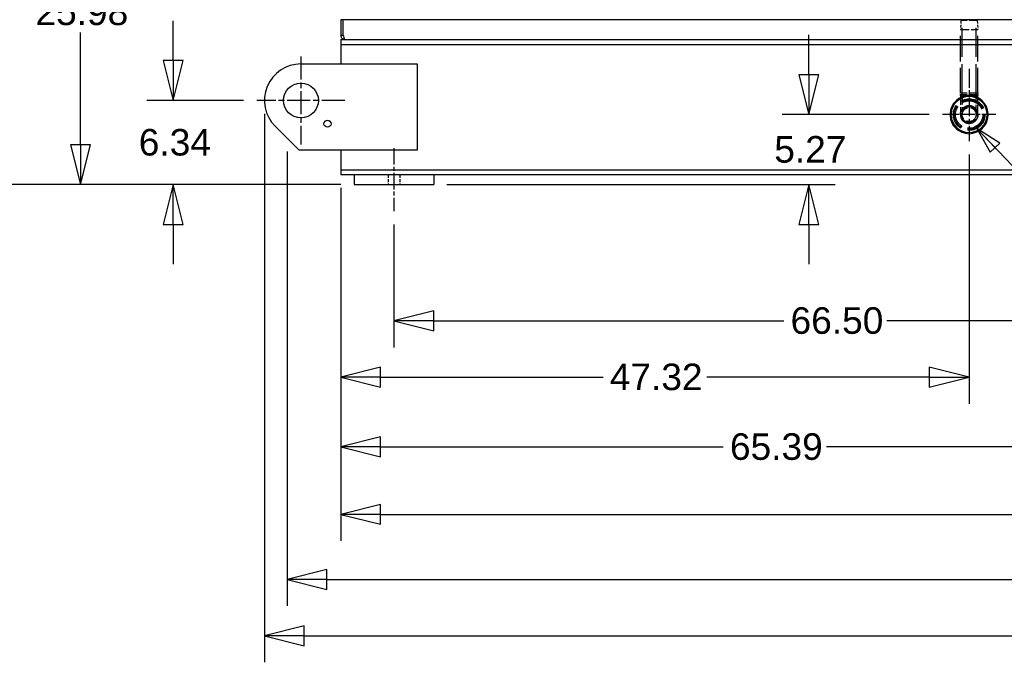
# Paper-space layout 'SHEET_1' of a CAD drawing. Header units: inches. Extents: x 4 to 540, y 12 to 340.
# Tile 35 of 118: x 177 to 251, y 67 to 115. Entities that reach past the tile are written whole.
import ezdxf

# ---------------------------------------------------------------- set-up
doc = ezdxf.new("R2010")
doc.units = ezdxf.units.IN
doc.header["$LTSCALE"] = 16
doc.header["$MEASUREMENT"] = 0
doc.linetypes.add('CHAIN', pattern=[0.7087, 0.4724, -0.0591, 0.1181, -0.0591])
doc.linetypes.add('DASHED', pattern=[0.2067, 0.1654, -0.0413])
doc.layers.get('0').update_dxf_attribs({"lineweight": 25})
doc.layers.get('DEFPOINTS').update_dxf_attribs({"lineweight": 25})
for name, color, linetype, lineweight in [('CENTER', 7, 'CHAIN', 25), ('Center Mark(ANSI)', 7, 'Continuous', 25), ('DIMEN', 7, 'Continuous', 25), ('HIDDEN', 7, 'DASHED', 25)]:
    doc.layers.add(name, color=color, linetype=linetype, lineweight=lineweight)
doc.styles.get("Standard").update_dxf_attribs({"font": 'arial.ttf'})
doc.dimstyles.new('DEFAULT-ANSI', dxfattribs={"dimscale": 16, "dimtxt": 0.125, "dimasz": 0.1875, "dimexe": 0.125, "dimexo": 0.0625, "dimgap": 0.031496, "dimtad": 0, "dimtih": 1, "dimtoh": 1, "dimrnd": 1e-08, "dimzin": 4, "dimdsep": 46, "dimtxsty": 'Standard', "dimblk": 'Filled-1', "dimcen": 0.09, "dimdle": 0.393701, "dimclrd": 256, "dimclre": 256, "dimclrt": 256, "dimadec": 0, "dimazin": 1, "dimtfac": 1.504, "dimtofl": 0, "dimtmove": 0, "dimatfit": 3, "dimldrblk": 'Filled-1', "dimfxl": 1, "dimtolj": 1, "dimtzin": 4, "dimlwd": 25, "dimlwe": 25, "dimarcsym": 0})
doc.dimstyles.new('DEFAULT-ANSI$7', dxfattribs={"dimscale": 16, "dimtxt": 0.125, "dimasz": 0.125, "dimexe": 0.125, "dimexo": 0.0625, "dimgap": 0.031496, "dimtad": 0, "dimtih": 1, "dimtoh": 1, "dimrnd": 1e-08, "dimzin": 4, "dimdsep": 46, "dimtxsty": 'Standard', "dimblk": 'Filled-1', "dimcen": 0.09, "dimdle": 0.393701, "dimclrd": 256, "dimclre": 256, "dimclrt": 256, "dimadec": 0, "dimazin": 1, "dimtfac": 1.504, "dimtofl": 0, "dimtmove": 0, "dimatfit": 3, "dimldrblk": 'Filled-1', "dimfxl": 1, "dimtolj": 1, "dimtzin": 4, "dimlwd": 25, "dimlwe": 25, "dimarcsym": 0})

# ---------------------------------------------------------------- blocks, each defined once
blk = doc.blocks.new('Filled-1')
at = {"color": 0}
for p, q in [((0, 0), (-1, 0.25)), ((-1, 0.25), (-1, -0.25)), ((-1, 0), (0, 0)), ((-1, -0.25), (0, 0))]:
    blk.add_line(p, q, dxfattribs=at)
at = {"color": 0, "flags": 128}
blk.add_lwpolyline([(-1, -0.25), (0, 0), (-1, 0.25), (-1, -0.25)], dxfattribs=at)
at = {"color": 0}
blk.add_solid([(-1, -0.25), (0, 0), (-1, 0.25), (-1, -0.25)], dxfattribs=at)
blk = doc.blocks.new('*D28')
at = {"layer": 'DEFPOINTS', "color": 0, "linetype": 'Continuous'}
for p in [(188.647, 109.304), (194.946, 109.304), (202.262, 102.969)]:
    blk.add_point(p, dxfattribs=at)
at = {"layer": 'DIMEN', "linetype": 'Continuous', "lineweight": 25}
for p, q in [((188.647, 112.304), (188.647, 115.304)), ((193.946, 109.304), (186.647, 109.304)), ((201.262, 102.969), (186.647, 102.969)), ((188.647, 99.969), (188.647, 96.969))]:
    blk.add_line(p, q, dxfattribs=at)
at = {"layer": 'DIMEN', "linetype": 'Continuous', "lineweight": 25, "xscale": 3, "yscale": 3, "zscale": 3}
for p, rotation in [((188.647, 109.304), 270), ((188.647, 102.969), 90)]:
    blk.add_blockref('Filled-1', p, dxfattribs=dict(at, rotation=rotation))
at = {"layer": 'DIMEN', "linetype": 'Continuous', "lineweight": 25, "insert": (186.048, 107.158), "char_height": 2, "attachment_point": 1}
blk.add_mtext('\\A1;6.34', dxfattribs=at)
blk = doc.blocks.new('*D29')
at = {"layer": 'DEFPOINTS', "color": 0, "linetype": 'Continuous'}
for p in [(181.658, 128.951), (199.05, 128.951), (202.262, 102.969)]:
    blk.add_point(p, dxfattribs=at)
at = {"layer": 'DIMEN', "linetype": 'Continuous', "lineweight": 25}
for p, q in [((198.05, 128.951), (179.658, 128.951)), ((181.658, 125.951), (181.658, 117.485)), ((181.658, 105.969), (181.658, 114.435)), ((201.262, 102.969), (179.658, 102.969))]:
    blk.add_line(p, q, dxfattribs=at)
at = {"layer": 'DIMEN', "linetype": 'Continuous', "lineweight": 25, "xscale": 3, "yscale": 3, "zscale": 3}
for p, rotation in [((181.658, 128.951), 90), ((181.658, 102.969), 270)]:
    blk.add_blockref('Filled-1', p, dxfattribs=dict(at, rotation=rotation))
at = {"layer": 'DIMEN', "linetype": 'Continuous', "lineweight": 25, "insert": (178.265, 116.981), "char_height": 2, "attachment_point": 1}
blk.add_mtext('\\A1;25.98', dxfattribs=at)
blk = doc.blocks.new('*D30')
at = {"layer": 'DEFPOINTS', "color": 0, "linetype": 'Continuous'}
for p in [(175.6, 151.891), (200.849, 151.891), (202.262, 102.969)]:
    blk.add_point(p, dxfattribs=at)
at = {"layer": 'DIMEN', "linetype": 'Continuous', "lineweight": 25}
for p, q in [((199.849, 151.891), (173.6, 151.891)), ((175.6, 148.891), (175.6, 135.01)), ((175.6, 105.969), (175.6, 131.96)), ((201.262, 102.969), (173.6, 102.969))]:
    blk.add_line(p, q, dxfattribs=at)
at = {"layer": 'DIMEN', "linetype": 'Continuous', "lineweight": 25, "xscale": 3, "yscale": 3, "zscale": 3}
for p, rotation in [((175.6, 151.891), 90), ((175.6, 102.969), 270)]:
    blk.add_blockref('Filled-1', p, dxfattribs=dict(at, rotation=rotation))
at = {"layer": 'DIMEN', "linetype": 'Continuous', "lineweight": 25, "insert": (172.195, 134.506), "char_height": 2, "attachment_point": 1}
blk.add_mtext('\\A1;48.92', dxfattribs=at)
blk = doc.blocks.new('*D31')
at = {"layer": 'DEFPOINTS', "color": 0, "linetype": 'Continuous'}
for p in [(246.585, 108.24), (208.262, 102.969), (236.507, 102.969)]:
    blk.add_point(p, dxfattribs=at)
at = {"layer": 'DIMEN', "linetype": 'Continuous', "lineweight": 25}
for p, q in [((236.507, 111.24), (236.507, 114.24)), ((245.585, 108.24), (234.507, 108.24)), ((209.262, 102.969), (238.507, 102.969)), ((236.507, 99.969), (236.507, 96.969))]:
    blk.add_line(p, q, dxfattribs=at)
at = {"layer": 'DIMEN', "linetype": 'Continuous', "lineweight": 25, "xscale": 3, "yscale": 3, "zscale": 3}
for p, rotation in [((236.507, 108.24), 270), ((236.507, 102.969), 90)]:
    blk.add_blockref('Filled-1', p, dxfattribs=dict(at, rotation=rotation))
at = {"layer": 'DIMEN', "linetype": 'Continuous', "lineweight": 25, "insert": (233.909, 106.625), "char_height": 2, "attachment_point": 1}
blk.add_mtext('\\A1;5.27', dxfattribs=at)
blk = doc.blocks.new('*D32')
at = {"layer": 'DEFPOINTS', "color": 0, "linetype": 'Continuous'}
for p in [(205.262, 100.969), (271.762, 100.969), (271.762, 92.708)]:
    blk.add_point(p, dxfattribs=at)
at = {"layer": 'DIMEN', "linetype": 'Continuous', "lineweight": 25}
for p, q in [((205.262, 99.969), (205.262, 90.708)), ((271.762, 99.969), (271.762, 90.708)), ((208.262, 92.708), (234.631, 92.708)), ((268.762, 92.708), (242.392, 92.708))]:
    blk.add_line(p, q, dxfattribs=at)
at = {"layer": 'DIMEN', "linetype": 'Continuous', "lineweight": 25, "xscale": 3, "yscale": 3, "zscale": 3, "rotation": 180}
blk.add_blockref('Filled-1', (205.262, 92.708), dxfattribs=at)
at = {"layer": 'DIMEN', "linetype": 'Continuous', "lineweight": 25, "xscale": 3, "yscale": 3, "zscale": 3}
blk.add_blockref('Filled-1', (271.762, 92.708), dxfattribs=at)
at = {"layer": 'DIMEN', "linetype": 'Continuous', "lineweight": 25, "insert": (235.135, 93.729), "char_height": 2, "attachment_point": 1}
blk.add_mtext('\\A1;66.50', dxfattribs=at)
blk = doc.blocks.new('*D34')
at = {"layer": 'DEFPOINTS', "color": 0, "linetype": 'Continuous'}
for p in [(248.585, 106.24), (201.262, 103.719), (201.262, 88.466)]:
    blk.add_point(p, dxfattribs=at)
at = {"layer": 'DIMEN', "linetype": 'Continuous', "lineweight": 25}
for p, q in [((248.585, 105.24), (248.585, 86.466)), ((201.262, 102.719), (201.262, 86.466)), ((204.262, 88.466), (221.015, 88.466)), ((245.585, 88.466), (228.832, 88.466))]:
    blk.add_line(p, q, dxfattribs=at)
at = {"layer": 'DIMEN', "linetype": 'Continuous', "lineweight": 25, "xscale": 3, "yscale": 3, "zscale": 3, "rotation": 180}
blk.add_blockref('Filled-1', (201.262, 88.466), dxfattribs=at)
at = {"layer": 'DIMEN', "linetype": 'Continuous', "lineweight": 25, "xscale": 3, "yscale": 3, "zscale": 3}
blk.add_blockref('Filled-1', (248.585, 88.466), dxfattribs=at)
at = {"layer": 'DIMEN', "linetype": 'Continuous', "lineweight": 25, "insert": (221.519, 89.488), "char_height": 2, "attachment_point": 1}
blk.add_mtext('\\A1;47.32', dxfattribs=at)
blk = doc.blocks.new('*D35')
at = {"layer": 'DEFPOINTS', "color": 0, "linetype": 'Continuous'}
for p in [(266.647, 106.24), (201.262, 103.719), (201.262, 83.215)]:
    blk.add_point(p, dxfattribs=at)
at = {"layer": 'DIMEN', "linetype": 'Continuous', "lineweight": 25}
for p, q in [((266.647, 105.24), (266.647, 81.215)), ((201.262, 102.719), (201.262, 81.215)), ((204.262, 83.215), (230.068, 83.215)), ((263.647, 83.215), (237.84, 83.215))]:
    blk.add_line(p, q, dxfattribs=at)
at = {"layer": 'DIMEN', "linetype": 'Continuous', "lineweight": 25, "xscale": 3, "yscale": 3, "zscale": 3, "rotation": 180}
blk.add_blockref('Filled-1', (201.262, 83.215), dxfattribs=at)
at = {"layer": 'DIMEN', "linetype": 'Continuous', "lineweight": 25, "xscale": 3, "yscale": 3, "zscale": 3}
blk.add_blockref('Filled-1', (266.647, 83.215), dxfattribs=at)
at = {"layer": 'DIMEN', "linetype": 'Continuous', "lineweight": 25, "insert": (230.572, 84.237), "char_height": 2, "attachment_point": 1}
blk.add_mtext('\\A1;65.39', dxfattribs=at)
blk = doc.blocks.new('*D36')
at = {"layer": 'DEFPOINTS', "color": 0, "linetype": 'Continuous'}
for p in [(201.262, 103.719), (342.262, 103.719), (342.262, 78.133)]:
    blk.add_point(p, dxfattribs=at)
at = {"layer": 'DIMEN', "linetype": 'Continuous', "lineweight": 25}
for p, q in [((201.262, 102.719), (201.262, 76.133)), ((342.262, 102.719), (342.262, 76.133)), ((204.262, 78.133), (267.204, 78.133)), ((339.262, 78.133), (276.32, 78.133))]:
    blk.add_line(p, q, dxfattribs=at)
at = {"layer": 'DIMEN', "linetype": 'Continuous', "lineweight": 25, "xscale": 3, "yscale": 3, "zscale": 3, "rotation": 180}
blk.add_blockref('Filled-1', (201.262, 78.133), dxfattribs=at)
at = {"layer": 'DIMEN', "linetype": 'Continuous', "lineweight": 25, "xscale": 3, "yscale": 3, "zscale": 3}
blk.add_blockref('Filled-1', (342.262, 78.133), dxfattribs=at)
at = {"layer": 'DIMEN', "linetype": 'Continuous', "lineweight": 25, "insert": (267.708, 79.154), "char_height": 2, "attachment_point": 1}
blk.add_mtext('\\A1;141.00', dxfattribs=at)
blk = doc.blocks.new('*D37')
at = {"layer": 'DEFPOINTS', "color": 0, "linetype": 'Continuous'}
for p in [(197.22, 106.456), (345.262, 105.988), (345.262, 73.232)]:
    blk.add_point(p, dxfattribs=at)
at = {"layer": 'DIMEN', "linetype": 'Continuous', "lineweight": 25}
for p, q in [((197.22, 105.456), (197.22, 71.232)), ((345.262, 104.988), (345.262, 71.232)), ((200.22, 73.232), (266.684, 73.232)), ((342.262, 73.232), (275.798, 73.232))]:
    blk.add_line(p, q, dxfattribs=at)
at = {"layer": 'DIMEN', "linetype": 'Continuous', "lineweight": 25, "xscale": 3, "yscale": 3, "zscale": 3, "rotation": 180}
blk.add_blockref('Filled-1', (197.22, 73.232), dxfattribs=at)
at = {"layer": 'DIMEN', "linetype": 'Continuous', "lineweight": 25, "xscale": 3, "yscale": 3, "zscale": 3}
blk.add_blockref('Filled-1', (345.262, 73.232), dxfattribs=at)
at = {"layer": 'DIMEN', "linetype": 'Continuous', "lineweight": 25, "insert": (267.188, 74.253), "char_height": 2, "attachment_point": 1}
blk.add_mtext('\\A1;148.04', dxfattribs=at)
blk = doc.blocks.new('*D38')
at = {"layer": 'DEFPOINTS', "color": 0, "linetype": 'Continuous'}
for p in [(195.512, 109.304), (348.012, 109.304), (348.012, 68.989)]:
    blk.add_point(p, dxfattribs=at)
at = {"layer": 'DIMEN', "linetype": 'Continuous', "lineweight": 25}
for p, q in [((195.512, 108.304), (195.512, 66.989)), ((348.012, 108.304), (348.012, 66.989)), ((198.512, 68.989), (267.204, 68.989)), ((345.012, 68.989), (276.32, 68.989))]:
    blk.add_line(p, q, dxfattribs=at)
at = {"layer": 'DIMEN', "linetype": 'Continuous', "lineweight": 25, "xscale": 3, "yscale": 3, "zscale": 3, "rotation": 180}
blk.add_blockref('Filled-1', (195.512, 68.989), dxfattribs=at)
at = {"layer": 'DIMEN', "linetype": 'Continuous', "lineweight": 25, "xscale": 3, "yscale": 3, "zscale": 3}
blk.add_blockref('Filled-1', (348.012, 68.989), dxfattribs=at)
at = {"layer": 'DIMEN', "linetype": 'Continuous', "lineweight": 25, "insert": (267.708, 70.01), "char_height": 2, "attachment_point": 1}
blk.add_mtext('\\A1;152.50', dxfattribs=at)

psp = doc.layouts.new('SHEET_1')

# ---------------------------------------------------------------- linework, layer by layer
for p, q in [((201.449, 115.389), (201.262, 115.389)), ((201.262, 115.389), (201.262, 114.201)), ((201.449, 114.201), (201.449, 115.389)), ((201.45, 114.201), (201.45, 115.389)), ((342.074, 115.389), (201.45, 115.389)), ((201.449, 114.201), (201.262, 114.201)), ((201.262, 113.889), (342.262, 113.889)), ((201.262, 113.889), (201.262, 113.529)), ((201.262, 113.529), (342.262, 113.529)), ((201.262, 113.529), (201.262, 113.139)), ((201.262, 113.139), (201.262, 112.054)), ((198.262, 112.054), (207.012, 112.054)), ((207.012, 112.054), (207.012, 105.554)), ((247.229, 108.318), (247.151, 108.318)), ((250.02, 108.318), (249.941, 108.318)), ((247.151, 108.161), (247.229, 108.161)), ((249.941, 108.161), (250.02, 108.161)), ((198.123, 105.554), (196.317, 107.359)), ((207.012, 105.554), (198.123, 105.554)), ((201.262, 105.554), (201.262, 104.469)), ((201.262, 104.469), (201.262, 104.079)), ((201.262, 104.079), (342.262, 104.079)), ((201.262, 104.079), (201.262, 103.719)), ((201.262, 103.719), (342.262, 103.719)), ((202.262, 103.719), (202.262, 102.969)), ((202.262, 103.719), (208.262, 103.719)), ((208.262, 103.719), (208.262, 102.969)), ((202.262, 102.969), (208.262, 102.969))]:
    psp.add_line(p, q)
for centre, radius in [((198.262, 109.304), 1.312), ((200.262, 107.554), 0.264)]:
    psp.add_circle(centre, radius)
for centre, radius, start, end in [((198.262, 109.304), 2.75, 90, 225), ((248.585, 108.24), 1.437, 3.14107, 176.85893), ((248.585, 108.24), 1.358, 3.32336, 176.67664), ((248.585, 108.24), 1.437, 176.85893, 183.14107), ((248.585, 108.24), 1.437, 356.85893, 3.14107), ((248.585, 108.24), 1.437, 183.14107, 356.85893), ((248.585, 108.24), 1.358, 183.32336, 356.67664)]:
    psp.add_arc(centre, radius, start, end)
for points, knots in [([(201.262, 114.201), (201.262, 114.117), (201.297, 114.034), (201.358, 113.976), (201.415, 113.921), (201.495, 113.889), (201.574, 113.889)], [-1, -1, -1, -1, -0.487701, -0.487701, -0.487701, 0, 0, 0, 0]), ([(201.466, 114.139), (201.482, 114.077), (201.498, 114.019), (201.514, 113.976), (201.534, 113.921), (201.554, 113.889), (201.574, 113.889)], [-0.8725123, -0.8725123, -0.8725123, -0.8725123, -0.4877015, -0.4877015, -0.4877015, 0, 0, 0, 0])]:
    psp.add_open_spline(points, degree=3, knots=knots)
for points in [[(201.466, 114.139), (201.455, 114.158), (201.449, 114.179), (201.449, 114.201)], [(201.45, 114.201), (201.455, 114.18), (201.461, 114.159), (201.466, 114.139)]]:
    psp.add_open_spline(points, degree=3)
at = {"layer": 'CENTER', "linetype": 'CHAIN', "ltscale": 0.164822}
psp.add_line((205.262, 105.719), (205.262, 100.969), dxfattribs=at)
at = {"layer": 'Center Mark(ANSI)', "linetype": 'CHAIN', "ltscale": 0.230141}
for p, q in [((198.262, 112.619), (198.262, 105.988)), ((201.578, 109.304), (194.946, 109.304))]:
    psp.add_line(p, q, dxfattribs=at)
at = {"layer": 'Center Mark(ANSI)', "linetype": 'CHAIN', "ltscale": 0.188784}
psp.add_line((248.585, 111.68), (248.585, 106.24), dxfattribs=at)
at = {"layer": 'Center Mark(ANSI)', "linetype": 'CHAIN', "ltscale": 0.138781}
psp.add_line((250.585, 108.24), (246.585, 108.24), dxfattribs=at)
at = {"layer": 'HIDDEN', "ltscale": 0.081902}
for p, q in [((247.971, 115.326), (247.928, 114.638)), ((249.2, 115.326), (249.243, 114.638))]:
    psp.add_line(p, q, dxfattribs=at)
at = {"layer": 'HIDDEN', "ltscale": 0.229726}
psp.add_line((249.2, 115.326), (247.971, 115.326), dxfattribs=at)
at = {"layer": 'HIDDEN', "ltscale": 0.825623}
for p, q in [((248.061, 109.865), (248.061, 115.326)), ((249.11, 109.865), (249.11, 115.326))]:
    psp.add_line(p, q, dxfattribs=at)
at = {"layer": 'HIDDEN', "ltscale": 0.245796}
for p, q in [((247.928, 114.638), (249.243, 114.638)), ((249.243, 109.865), (247.928, 109.865)), ((249.243, 109.865), (247.928, 109.865))]:
    psp.add_line(p, q, dxfattribs=at)
at = {"layer": 'HIDDEN', "ltscale": 0.721683}
for p, q in [((247.928, 109.865), (247.928, 114.638)), ((249.243, 109.865), (249.243, 114.638))]:
    psp.add_line(p, q, dxfattribs=at)
at = {"layer": 'HIDDEN', "ltscale": 0.021221}
for p, q in [((247.928, 109.685), (247.928, 109.865)), ((249.243, 109.865), (249.243, 109.685))]:
    psp.add_line(p, q, dxfattribs=at)
at = {"layer": 'HIDDEN', "ltscale": 0.01478}
for p, q in [((248.061, 109.74), (248.061, 109.865)), ((249.11, 109.74), (249.11, 109.865))]:
    psp.add_line(p, q, dxfattribs=at)
at = {"layer": 'HIDDEN', "ltscale": 0.267506}
for p, q in [((247.928, 109.685), (247.928, 108.241)), ((249.243, 108.241), (249.243, 109.685))]:
    psp.add_line(p, q, dxfattribs=at)
at = {"layer": 'HIDDEN', "ltscale": 0.28039}
for p, q in [((248.061, 109.74), (248.061, 108.24)), ((249.11, 108.24), (249.11, 109.74))]:
    psp.add_line(p, q, dxfattribs=at)
at = {"layer": 'HIDDEN', "ltscale": 0.089183}
for p, q in [((204.824, 103.719), (204.824, 102.969)), ((205.699, 103.719), (205.699, 102.969))]:
    psp.add_line(p, q, dxfattribs=at)
at = {"layer": 'HIDDEN', "ltscale": 0.753607}
psp.add_circle((248.585, 108.24), 1.19, dxfattribs=at)
psp.add_circle((248.585, 108.24), 1.19, dxfattribs=at)
at = {"layer": 'HIDDEN', "ltscale": 0.752024}
psp.add_circle((248.585, 108.24), 1.187, dxfattribs=at)
at = {"layer": 'HIDDEN', "ltscale": 0.71014}
psp.add_circle((248.585, 108.24), 1.121, dxfattribs=at)
at = {"layer": 'HIDDEN', "ltscale": 0.654498}
psp.add_circle((248.585, 108.24), 1.033, dxfattribs=at)
at = {"layer": 'HIDDEN', "ltscale": 0.626951}
psp.add_circle((248.585, 108.24), 0.66, dxfattribs=at)
at = {"layer": 'HIDDEN', "ltscale": 0.392212}
psp.add_circle((248.585, 108.24), 0.524, dxfattribs=at)
psp.add_circle((248.585, 108.24), 0.524, dxfattribs=at)
at = {"layer": 'HIDDEN', "ltscale": 0.304473}
psp.add_arc((248.585, 108.24), 0.66, 317.9944, 180.10216, dxfattribs=at)
at = {"layer": 'HIDDEN', "ltscale": 0.188989}
psp.add_arc((248.585, 108.24), 0.66, 180.10216, 317.9944, dxfattribs=at)
at = {"layer": 'HIDDEN', "ltscale": 0.010485}
for points in [[(247.928, 109.685), (247.951, 109.703), (247.975, 109.722), (247.998, 109.74)], [(247.928, 109.685), (247.951, 109.703), (247.975, 109.722), (247.998, 109.74)], [(249.172, 109.74), (249.196, 109.722), (249.219, 109.703), (249.243, 109.685)], [(249.172, 109.74), (249.196, 109.722), (249.219, 109.703), (249.243, 109.685)]]:
    psp.add_open_spline(points, degree=3, dxfattribs=at)
at = {"layer": 'HIDDEN', "ltscale": 0.624702}
for points, knots in [([(247.928, 109.685), (247.928, 109.686), (247.975, 109.687), (248.106, 109.688), (248.162, 109.688), (248.299, 109.689), (248.384, 109.689), (248.584, 109.69), (248.702, 109.69), (248.9, 109.689), (248.984, 109.688), (249.126, 109.687), (249.182, 109.687), (249.233, 109.686), (249.243, 109.686), (249.243, 109.685), (249.243, 109.685), (249.233, 109.685), (249.183, 109.684), (249.127, 109.684), (248.986, 109.684), (248.903, 109.684), (248.705, 109.684), (248.587, 109.684), (248.367, 109.684), (248.266, 109.684), (248.087, 109.684), (248.014, 109.684), (247.943, 109.685), (247.928, 109.685), (247.928, 109.685)], [-9.328925, -9.328925, -9.328925, -9.328925, -8.367164, -8.367164, -7.854994, -7.854994, -7.25311, -7.25311, -6.477139, -6.477139, -5.823435, -5.823435, -5.110221, -5.110221, -4.664463, -4.664463, -4.664463, -4.218704, -4.218704, -3.50549, -3.50549, -2.852549, -2.852549, -2.077222, -2.077222, -1.344347, -1.344347, -0.542076, -0.542076, 0, 0, 0, 0]), ([(247.928, 108.239), (247.928, 108.159), (247.943, 108.079), (248.014, 107.894), (248.087, 107.795), (248.266, 107.656), (248.367, 107.611), (248.587, 107.573), (248.705, 107.584), (248.903, 107.656), (248.986, 107.71), (249.127, 107.854), (249.183, 107.947), (249.233, 108.11), (249.243, 108.176), (249.243, 108.242), (249.243, 108.308), (249.233, 108.373), (249.182, 108.537), (249.126, 108.63), (248.984, 108.773), (248.9, 108.826), (248.702, 108.898), (248.584, 108.908), (248.384, 108.873), (248.299, 108.84), (248.162, 108.749), (248.106, 108.697), (247.975, 108.523), (247.928, 108.381), (247.928, 108.239)], [-9.328925, -9.328925, -9.328925, -9.328925, -8.78685, -8.78685, -7.984578, -7.984578, -7.251703, -7.251703, -6.476377, -6.476377, -5.823435, -5.823435, -5.110221, -5.110221, -4.664463, -4.664463, -4.664463, -4.218704, -4.218704, -3.50549, -3.50549, -2.851787, -2.851787, -2.075815, -2.075815, -1.473932, -1.473932, -0.961762, -0.961762, 0, 0, 0, 0]), ([(247.928, 108.239), (247.928, 108.381), (247.975, 108.523), (248.106, 108.697), (248.162, 108.749), (248.299, 108.84), (248.384, 108.873), (248.584, 108.908), (248.702, 108.898), (248.9, 108.826), (248.984, 108.773), (249.126, 108.63), (249.182, 108.537), (249.233, 108.373), (249.243, 108.308), (249.243, 108.242), (249.243, 108.176), (249.233, 108.11), (249.183, 107.947), (249.127, 107.854), (248.986, 107.71), (248.903, 107.656), (248.705, 107.584), (248.587, 107.573), (248.367, 107.611), (248.266, 107.656), (248.087, 107.795), (248.014, 107.894), (247.943, 108.079), (247.928, 108.159), (247.928, 108.239)], [0, 0, 0, 0, 0.961762, 0.961762, 1.473932, 1.473932, 2.075815, 2.075815, 2.851787, 2.851787, 3.50549, 3.50549, 4.218704, 4.218704, 4.664463, 4.664463, 4.664463, 5.110221, 5.110221, 5.823435, 5.823435, 6.476377, 6.476377, 7.251703, 7.251703, 7.984578, 7.984578, 8.78685, 8.78685, 9.328925, 9.328925, 9.328925, 9.328925])]:
    psp.add_open_spline(points, degree=3, knots=knots, dxfattribs=at)
at = {"layer": 'HIDDEN', "ltscale": 0.78721}
psp.add_open_spline([(247.928, 109.685), (247.928, 109.686), (247.975, 109.687), (248.106, 109.688), (248.162, 109.688), (248.299, 109.689), (248.384, 109.689), (248.584, 109.69), (248.702, 109.69), (248.9, 109.689), (248.984, 109.688), (249.126, 109.687), (249.182, 109.687), (249.233, 109.686), (249.243, 109.686), (249.243, 109.685), (249.243, 109.685), (249.233, 109.685), (249.183, 109.684), (249.127, 109.684), (248.986, 109.684), (248.903, 109.684), (248.705, 109.684), (248.587, 109.684), (248.367, 109.684), (248.266, 109.684), (248.087, 109.684), (248.014, 109.684), (247.943, 109.685), (249.243, 109.686), (249.243, 109.685)], degree=3, knots=[0, 0, 0, 0, 0.481158, 0.481158, 0.737391, 0.737391, 1.038506, 1.038506, 1.426716, 1.426716, 1.753756, 1.753756, 2.110569, 2.110569, 2.333577, 2.333577, 2.333577, 2.556585, 2.556585, 2.913397, 2.913397, 3.240056, 3.240056, 3.627943, 3.627943, 3.994592, 3.994592, 4.395959, 4.395959, 4.667153, 4.667153, 4.667153, 4.667153], dxfattribs=at)
at = {"layer": 'HIDDEN', "ltscale": 0.245714}
psp.add_open_spline([(249.243, 109.685), (249.243, 109.685), (249.233, 109.685), (249.183, 109.684), (249.127, 109.684), (248.986, 109.684), (248.903, 109.684), (248.705, 109.684), (248.587, 109.684), (248.367, 109.684), (248.266, 109.684), (248.087, 109.684), (248.014, 109.684), (247.943, 109.685), (247.928, 109.685), (247.928, 109.685)], degree=3, knots=[-4.661772, -4.661772, -4.661772, -4.661772, -4.218704, -4.218704, -3.50549, -3.50549, -2.852549, -2.852549, -2.077222, -2.077222, -1.344347, -1.344347, -0.542076, -0.542076, 0, 0, 0, 0], dxfattribs=at)
at = {"layer": 'HIDDEN', "ltscale": 0.219631}
psp.add_open_spline([(249.172, 109.74), (249.172, 109.74), (249.172, 109.74), (249.172, 109.74), (249.172, 109.74), (249.163, 109.74), (249.118, 109.74), (249.068, 109.74), (248.941, 109.74), (248.867, 109.74), (248.69, 109.74), (248.584, 109.74), (248.405, 109.74), (248.33, 109.74), (248.207, 109.74), (248.157, 109.74), (248.04, 109.74), (247.998, 109.74), (247.998, 109.74)], degree=3, knots=[4.661528, 4.661528, 4.661528, 4.661528, 4.664463, 4.664463, 4.664463, 5.110221, 5.110221, 5.823435, 5.823435, 6.477139, 6.477139, 7.25311, 7.25311, 7.854994, 7.854994, 8.367164, 8.367164, 9.328925, 9.328925, 9.328925, 9.328925], dxfattribs=at)
psp.add_open_spline([(249.172, 109.74), (249.172, 109.74), (249.172, 109.74), (249.172, 109.74), (249.172, 109.74), (249.163, 109.74), (249.118, 109.74), (249.068, 109.74), (248.941, 109.74), (248.867, 109.74), (248.69, 109.74), (248.584, 109.74), (248.405, 109.74), (248.33, 109.74), (248.207, 109.74), (248.157, 109.74), (248.04, 109.74), (247.998, 109.74), (247.998, 109.74)], degree=3, knots=[4.661528, 4.661528, 4.661528, 4.661528, 4.664463, 4.664463, 4.664463, 5.110221, 5.110221, 5.823435, 5.823435, 6.477139, 6.477139, 7.25311, 7.25311, 7.854994, 7.854994, 8.367164, 8.367164, 9.328925, 9.328925, 9.328925, 9.328925], dxfattribs=at)
at = {"layer": 'HIDDEN', "ltscale": 0.557766}
psp.add_open_spline([(247.998, 108.24), (247.998, 108.366), (248.04, 108.493), (248.157, 108.648), (248.207, 108.695), (248.33, 108.776), (248.405, 108.805), (248.584, 108.837), (248.69, 108.828), (248.867, 108.763), (248.941, 108.716), (249.068, 108.588), (249.118, 108.505), (249.163, 108.359), (249.172, 108.3), (249.172, 108.242), (249.172, 108.183), (249.164, 108.124), (249.119, 107.978), (249.069, 107.895), (248.943, 107.767), (248.869, 107.719), (248.692, 107.654), (248.587, 107.644), (248.391, 107.678), (248.3, 107.718), (248.14, 107.843), (248.075, 107.931), (248.012, 108.097), (247.998, 108.168), (247.998, 108.24)], degree=3, knots=[0, 0, 0, 0, 0.961762, 0.961762, 1.473932, 1.473932, 2.075815, 2.075815, 2.851787, 2.851787, 3.50549, 3.50549, 4.218704, 4.218704, 4.664463, 4.664463, 4.664463, 5.110221, 5.110221, 5.823435, 5.823435, 6.476377, 6.476377, 7.251703, 7.251703, 7.984578, 7.984578, 8.78685, 8.78685, 9.328925, 9.328925, 9.328925, 9.328925], dxfattribs=at)
psp.add_open_spline([(247.998, 108.24), (247.998, 108.366), (248.04, 108.493), (248.157, 108.648), (248.207, 108.695), (248.33, 108.776), (248.405, 108.805), (248.584, 108.837), (248.69, 108.828), (248.867, 108.763), (248.941, 108.716), (249.068, 108.588), (249.118, 108.505), (249.163, 108.359), (249.172, 108.3), (249.172, 108.242), (249.172, 108.183), (249.164, 108.124), (249.119, 107.978), (249.069, 107.895), (248.943, 107.767), (248.869, 107.719), (248.692, 107.654), (248.587, 107.644), (248.391, 107.678), (248.3, 107.718), (248.14, 107.843), (248.075, 107.931), (248.012, 108.097), (247.998, 108.168), (247.998, 108.24)], degree=3, knots=[0, 0, 0, 0, 0.961762, 0.961762, 1.473932, 1.473932, 2.075815, 2.075815, 2.851787, 2.851787, 3.50549, 3.50549, 4.218704, 4.218704, 4.664463, 4.664463, 4.664463, 5.110221, 5.110221, 5.823435, 5.823435, 6.476377, 6.476377, 7.251703, 7.251703, 7.984578, 7.984578, 8.78685, 8.78685, 9.328925, 9.328925, 9.328925, 9.328925], dxfattribs=at)

# ---------------------------------------------------------------- dimensions: what is measured, and where the dimension line sits
at = {"layer": 'DIMEN', "linetype": 'Continuous', "lineweight": 25}
for base, p1, p2, angle, override, picture, middle in [((175.6, 151.891), (202.262, 102.969), (200.849, 151.891), 90, {"dimdec": 2, "dimtp": 0, "dimtm": 0, "dimtdec": 2, "dimatfit": 1}, '*D30', (175.6, 133.485)), ((181.658, 128.951), (202.262, 102.969), (199.05, 128.951), 90, {"dimdec": 2, "dimtp": 0, "dimtm": 0, "dimtdec": 2, "dimatfit": 1}, '*D29', (181.658, 115.96)), ((188.647003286, 109.303538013), (202.261865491, 102.968538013), (194.946215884, 109.303538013), 90, {"dimdec": 2, "dimtp": 0, "dimtm": 0, "dimtdec": 2, "dimatfit": 1}, '*D28', (188.647003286, 106.136038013)), ((236.507, 102.969), (246.585, 108.24), (208.262, 102.969), 90, {"dimdec": 2, "dimtp": 0, "dimtm": 0, "dimtdec": 2, "dimatfit": 1}, '*D31', (236.507, 105.604)), ((348.012, 68.989), (195.512, 109.304), (348.012, 109.304), 180, {"dimtih": 0, "dimtoh": 0, "dimdec": 2, "dimtp": 0, "dimtm": 0, "dimtdec": 2, "dimatfit": 1}, '*D38', (271.762, 68.989)), ((345.262, 73.232), (197.22, 106.456), (345.262, 105.988), 180, {"dimtih": 0, "dimtoh": 0, "dimdec": 2, "dimtp": 0, "dimtm": 0, "dimtdec": 2, "dimatfit": 1}, '*D37', (271.241, 73.232)), ((201.262, 88.466), (248.585, 106.24), (201.262, 103.719), 180, {"dimtih": 0, "dimtoh": 0, "dimdec": 2, "dimtp": 0, "dimtm": 0, "dimtdec": 2, "dimatfit": 1}, '*D34', (224.924, 88.466)), ((201.261865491, 83.21481292), (266.646865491, 106.239520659), (201.261865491, 103.718538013), 180, {"dimtih": 0, "dimtoh": 0, "dimdec": 2, "dimtp": 0, "dimtm": 0, "dimtdec": 2, "dimatfit": 1}, '*D35', (233.954365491, 83.21481292)), ((342.262, 78.133), (201.262, 103.719), (342.262, 103.719), 180, {"dimtih": 0, "dimtoh": 0, "dimdec": 2, "dimtp": 0, "dimtm": 0, "dimtdec": 2, "dimatfit": 1}, '*D36', (271.762, 78.133)), ((271.762, 92.708), (205.262, 100.969), (271.762, 100.969), 180, {"dimtih": 0, "dimtoh": 0, "dimdec": 2, "dimtp": 0, "dimtm": 0, "dimtdec": 2, "dimatfit": 1}, '*D32', (238.512, 92.708))]:
    dim = psp.add_linear_dim(base=base, p1=p1, p2=p2, angle=angle, dimstyle='DEFAULT-ANSI', override=override, dxfattribs=at)
    dim.commit()
    dim.dimension.update_dxf_attribs({"geometry": picture, "text_midpoint": middle, "dimtype": 160})

# ---------------------------------------------------------------- leaders
at = {"layer": 'DIMEN', "linetype": 'Continuous', "lineweight": 25, "annotation_type": 0, "has_hookline": 1, "hookline_direction": 0, "text_width": 34.64}
psp.add_leader([(249.159, 107.197), (268.158, 87.234), (270.158, 87.234)], dimstyle='DEFAULT-ANSI$7', override={"dimtad": 0}, dxfattribs=at)

doc.saveas('drawing.dxf')
